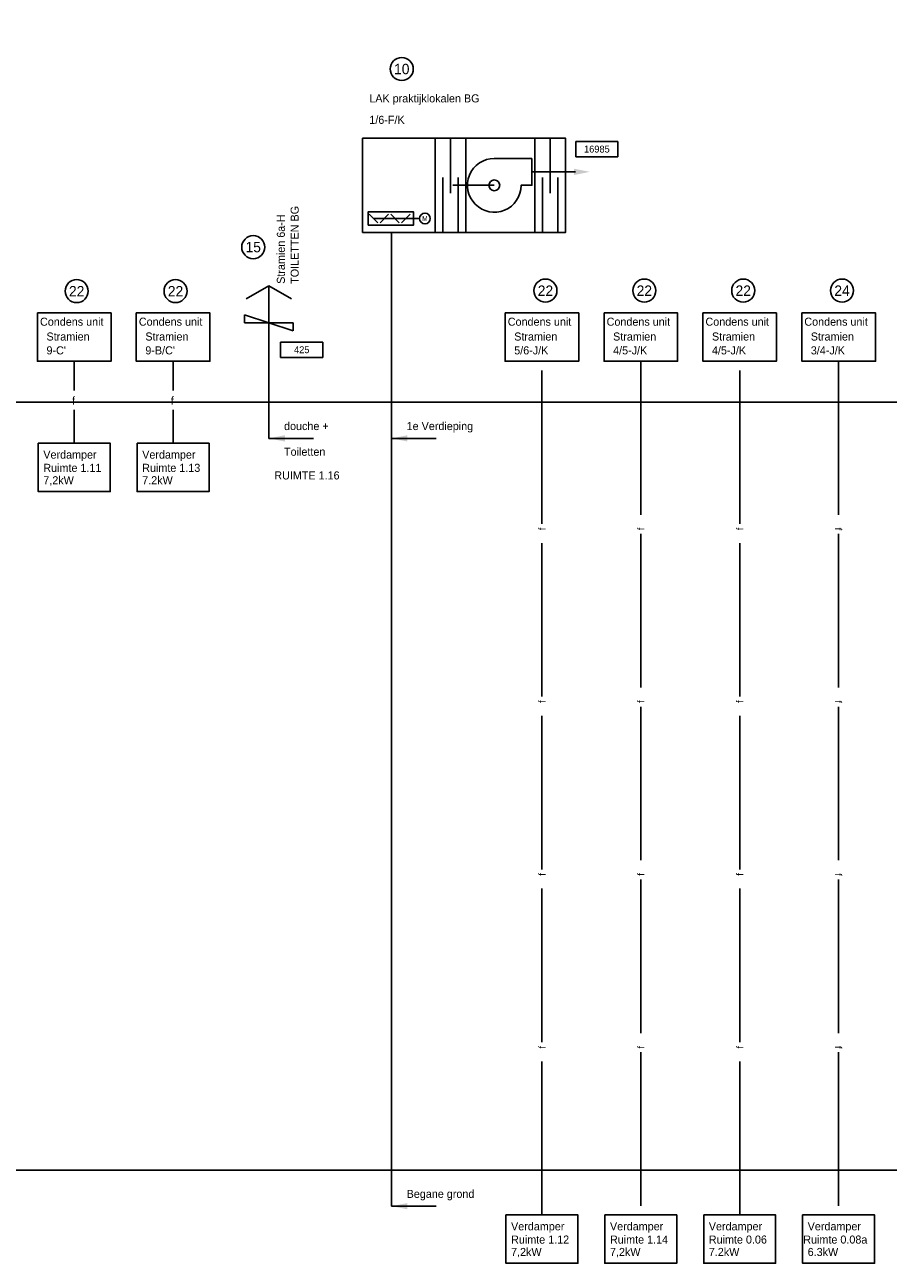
# Model space of a CAD drawing. Extents: x -490 to 1189, y 0 to 841.
# Tile 26 of 28: x 755 to 980, y 302 to 625. Entities that reach past the tile are written whole.
import ezdxf
from ezdxf.enums import TextEntityAlignment as Align

# ---------------------------------------------------------------- set-up
doc = ezdxf.new("R2010")
doc.units = 0
doc.linetypes.add('2322140', pattern=[45, 40, -5])
doc.linetypes.add('STABI22', pattern=[4, 2, -2])
doc.layers.get('0').update_dxf_attribs({"linetype": 'CONTINUOUS'})
for name, color, linetype in [('WL$1----', 3, 'CONTINUOUS'), ('WL5448--', 4, 'CONTINUOUS'), ('WL561---', 4, 'CONTINUOUS'), ('WL561---_RETOUR', 4, 'CONTINUOUS'), ('WL570---_TOEVOER', 3, 'CONTINUOUS'), ('WM5448--', 1, 'CONTINUOUS')]:
    doc.layers.add(name, color=color, linetype=linetype)
doc.styles.add('BURO-018', font='BUROFONT.shx', dxfattribs={"height": 1.8})
doc.styles.add('BURO-025', font='BUROFONT.shx', dxfattribs={"height": 2.5})

# ---------------------------------------------------------------- blocks, each defined once
blk = doc.blocks.new('2322618')
at = {"color": 0, "linetype": 'CONTINUOUS'}
for p in [(-7, 7), (7, 7)]:
    blk.add_line(p, (0, 11.04), dxfattribs=at)
blk = doc.blocks.new('2322615')
at = {"color": 0, "linetype": 'CONTINUOUS'}
for p, q in [((-2.5, -7.5), (2.5, 7.5)), ((0, 7.5), (2.5, 7.5)), ((0, 7.5), (0, -7.5)), ((0, -7.5), (-2.5, -7.5))]:
    blk.add_line(p, q, dxfattribs=at)
at = {"color": 0, "linetype": 'CONTINUOUS', "style": 'BURO-018', "flags": 1}
blk.add_attdef('W_ID', (0, 0), '', height=1.8, dxfattribs=at)
blk = doc.blocks.new('30486013')
at = {"color": 0, "linetype": 'CONTINUOUS'}
blk.add_circle((0, 0), 2, dxfattribs=at)
at = {"color": 0, "linetype": 'CONTINUOUS', "style": 'BURO-018', "flags": 1}
blk.add_attdef('CV_MATCODE', (0, 0), '', height=1.8, dxfattribs=at)
blk = doc.blocks.new('3048601')
at = {"color": 0, "linetype": 'CONTINUOUS'}
blk.add_circle((0, 0), 2, dxfattribs=at)
at = {"color": 0, "linetype": 'CONTINUOUS', "style": 'BURO-018', "flags": 1}
blk.add_attdef('CV_MATCODE', (0, 0), '', height=1.8, dxfattribs=at)
blk = doc.blocks.new('AL-RNR')
at = {"color": 0, "linetype": 'CONTINUOUS'}
for p, q in [((-5.5, 2), (5.5, 2)), ((-5.5, -2), (-5.5, 2)), ((5.5, -2), (5.5, 2)), ((-5.5, -2), (5.5, -2))]:
    blk.add_line(p, q, dxfattribs=at)
blk = doc.blocks.new('2322140-2')
at = {"layer": 'WM5448--', "color": 0, "linetype": 'STABI22', "style": 'BURO-018'}
for rotation, p in [(90, (1080.77, 624.06)), (90, (1106.53, 624.22)), (90, (1080.77, 579.06)), (90, (1106.53, 579.22)), (90, (1080.77, 534.06)), (90, (1106.53, 534.22)), (90, (926.19, 493.37)), (90, (951.95, 493.37)), (90, (977.72, 493.37)), (270, (1003.48, 493.37)), (90, (1029.24, 493.37)), (90, (1055.01, 493.37)), (90, (1080.77, 489.06)), (90, (1106.53, 489.22)), (90, (926.19, 448.37)), (90, (951.95, 448.37)), (90, (977.72, 448.37)), (270, (1003.48, 448.37)), (90, (1029.24, 448.37)), (90, (1055.01, 448.37)), (90, (1080.77, 444.06)), (90, (1106.53, 444.22)), (90, (926.19, 403.37)), (90, (951.95, 403.37)), (90, (977.72, 403.37)), (270, (1003.48, 403.37)), (90, (1029.24, 403.37)), (90, (1055.01, 403.37)), (90, (1080.77, 399.06)), (90, (1106.53, 399.22)), (90, (926.19, 358.37)), (90, (951.95, 358.37)), (90, (977.72, 358.37)), (270, (1003.48, 358.37)), (90, (1029.24, 358.37)), (90, (1055.01, 358.37)), (90, (1080.77, 354.06)), (90, (1106.53, 354.22))]:
    blk.add_text('f', height=1.8, rotation=rotation, dxfattribs=at).set_placement(p, align=Align.MIDDLE)

msp = doc.modelspace()

# ---------------------------------------------------------------- hatches: boundary and pattern name
at = {"layer": 'WL570---_TOEVOER', "linetype": 'CONTINUOUS'}
for points in [[(898.49, 587.2), (902.61, 586.38), (898.49, 585.55), (898.49, 586.38)], [(823.13, 516.14), (819.01, 516.96), (823.13, 517.78), (823.13, 516.96)], [(855.08, 516.14), (850.96, 516.96), (855.08, 517.78), (855.08, 516.96)], [(855.08, 316.14), (850.96, 316.96), (855.08, 317.78), (855.08, 316.96)]]:
    msp.add_hatch(color=6, dxfattribs=at).paths.add_polyline_path(points)

# ---------------------------------------------------------------- linework, layer by layer
at = {"layer": 'WL$1----', "color": 7}
for points in [[(843.38, 595.12), (843.38, 570.62), (896.3, 570.62), (896.3, 595.12)], [(880.53, 549.64), (899.72, 549.64), (899.72, 537.06), (880.53, 537.06)], [(906.3, 549.64), (925.48, 549.64), (925.48, 537.06), (906.3, 537.06)], [(932.06, 549.64), (951.24, 549.64), (951.24, 537.06), (932.06, 537.06)], [(957.89, 549.64), (977.08, 549.64), (977.08, 537.06), (957.89, 537.06)], [(880.74, 314.68), (899.51, 314.68), (899.51, 302.1), (880.74, 302.1)], [(906.51, 314.68), (925.27, 314.68), (925.27, 302.1), (906.51, 302.1)], [(932.27, 314.68), (951.03, 314.68), (951.03, 302.1), (932.27, 302.1)], [(958.03, 314.68), (976.8, 314.68), (976.8, 302.1), (958.03, 302.1)]]:
    msp.add_lwpolyline(points, close=True, dxfattribs=at)
at = {"layer": 'WL5448--', "color": 1, "linetype": '2322140'}
for p, q in [((768.24, 537.06), (768.24, 529.4)), ((794, 529.4), (794, 537.06)), ((890.13, 314.68), (890.13, 537.06)), ((915.89, 537.06), (915.89, 314.68)), ((941.65, 314.68), (941.65, 537.06)), ((967.41, 537.06), (967.41, 314.68)), ((768.24, 524.43), (768.24, 515.69)), ((794, 515.69), (794, 524.43))]:
    msp.add_line(p, q, dxfattribs=at)
at = {"layer": 'WL561---', "color": 1}
for p, q in [((862.26, 570.62), (862.26, 595.12)), ((866.26, 580.87), (866.26, 595.12)), ((870.26, 570.62), (870.26, 595.12)), ((888.3, 570.62), (888.3, 595.12)), ((892.3, 580.87), (892.3, 595.12)), ((864.26, 570.62), (864.26, 584.87)), ((868.26, 570.62), (868.26, 584.87)), ((890.3, 570.62), (890.3, 584.87)), ((894.3, 570.62), (894.3, 584.87))]:
    msp.add_line(p, q, dxfattribs=at)
at = {"layer": 'WL561---', "color": 3}
for p, q in [((845.14, 575.35), (847.36, 573.12)), ((846.25, 574.23), (858.23, 574.23)), ((850.16, 575.35), (847.94, 573.12)), ((850.74, 575.35), (852.96, 573.12)), ((855.76, 575.35), (853.54, 573.12))]:
    msp.add_line(p, q, dxfattribs=at)
at = {"layer": 'WL561---', "color": 6}
for p, q in [((850.91, 563.83), (850.91, 570.62)), ((818.96, 556.7), (818.96, 516.95))]:
    msp.add_line(p, q, dxfattribs=at)
at = {"layer": 'WL561---', "color": 8, "linetype": 'CONTINUOUS'}
for p, q in [((-439.09, 526.38), (1169.51, 526.38)), ((-439.09, 326.38), (1155.94, 326.38))]:
    msp.add_line(p, q, dxfattribs=at)
at = {"layer": 'WL561---', "color": 3}
msp.add_lwpolyline([(887.51, 589.87), (877.71, 589.87, 2.414214), (884.71, 582.87), (887.51, 582.87)], format="xyb", close=True, dxfattribs=at)
msp.add_lwpolyline([(844.85, 572.48), (856.65, 572.48), (856.65, 575.98), (844.85, 575.98)], close=True, dxfattribs=at)
msp.add_circle((877.71, 582.87), 1.4, dxfattribs=at)
at = {"layer": 'WL561---_RETOUR', "color": 7, "linetype": 'CONTINUOUS'}
for points in [[(758.65, 549.64), (777.83, 549.64), (777.83, 537.06), (758.65, 537.06)], [(784.41, 549.64), (803.59, 549.64), (803.59, 537.06), (784.41, 537.06)], [(758.86, 515.69), (777.62, 515.69), (777.62, 503.11), (758.86, 503.11)], [(784.62, 515.69), (803.38, 515.69), (803.38, 503.11), (784.62, 503.11)]]:
    msp.add_lwpolyline(points, close=True, dxfattribs=at)
at = {"layer": 'WL570---_TOEVOER', "color": 6, "linetype": 'CONTINUOUS'}
for p, q in [((887.43, 586.38), (898.8, 586.38)), ((898.8, 586.38), (898.83, 586.38)), ((877.71, 582.87), (866.9, 582.87)), ((850.91, 563.83), (850.91, 316.96)), ((830.61, 516.95), (818.96, 516.95)), ((862.56, 516.95), (850.91, 516.95)), ((862.56, 316.95), (850.91, 316.96))]:
    msp.add_line(p, q, dxfattribs=at)

# ---------------------------------------------------------------- block references
at = {"layer": 'WL$1----', "color": 7}
ref = msp.add_blockref('3048601', (853.59, 613.17), dxfattribs=dict(at, xscale=1.5, yscale=1.5, zscale=1.5))
ref.add_attrib('CV_TEXT1', '10', dxfattribs={"layer": '0', "color": 1, "linetype": 'CONTINUOUS', "height": 2.7, "style": 'BURO-018'}).set_placement((853.59, 613.17), align=Align.MIDDLE)
ref = msp.add_blockref('AL-RNR', (904.44, 592.31), dxfattribs=at)
ref.add_attrib('AL_RNR', '16985', dxfattribs={"layer": '0', "color": 0, "linetype": 'CONTINUOUS', "height": 1.8, "style": 'BURO-018'}).set_placement((904.44, 592.31), align=Align.MIDDLE)
ref = msp.add_blockref('3048601', (814.89, 566.76), dxfattribs=dict(at, xscale=1.5, yscale=1.5, zscale=1.5))
ref.add_attrib('CV_TEXT1', '15', dxfattribs={"layer": '0', "color": 1, "linetype": 'CONTINUOUS', "height": 2.7, "style": 'BURO-018'}).set_placement((814.89, 566.76), align=Align.MIDDLE)
ref = msp.add_blockref('3048601', (891.04, 555.45), dxfattribs=dict(at, xscale=1.5, yscale=1.5, zscale=1.5))
ref.add_attrib('CV_TEXT1', '22', dxfattribs={"layer": '0', "color": 1, "linetype": 'CONTINUOUS', "height": 2.7, "style": 'BURO-018'}).set_placement((891.04, 555.45), align=Align.MIDDLE)
ref = msp.add_blockref('3048601', (916.81, 555.45), dxfattribs=dict(at, xscale=1.5, yscale=1.5, zscale=1.5))
ref.add_attrib('CV_TEXT1', '22', dxfattribs={"layer": '0', "color": 1, "linetype": 'CONTINUOUS', "height": 2.7, "style": 'BURO-018'}).set_placement((916.81, 555.45), align=Align.MIDDLE)
ref = msp.add_blockref('3048601', (942.57, 555.45), dxfattribs=dict(at, xscale=1.5, yscale=1.5, zscale=1.5))
ref.add_attrib('CV_TEXT1', '22', dxfattribs={"layer": '0', "color": 1, "linetype": 'CONTINUOUS', "height": 2.7, "style": 'BURO-018'}).set_placement((942.57, 555.45), align=Align.MIDDLE)
ref = msp.add_blockref('3048601', (968.33, 555.45), dxfattribs=dict(at, xscale=1.5, yscale=1.5, zscale=1.5))
ref.add_attrib('CV_TEXT1', '24', dxfattribs={"layer": '0', "color": 1, "linetype": 'CONTINUOUS', "height": 2.7, "style": 'BURO-018'}).set_placement((968.33, 555.45), align=Align.MIDDLE)
at = {"layer": 'WL$1----', "color": 3, "xscale": 0.8400000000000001, "yscale": 0.8400000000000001, "zscale": 0.8400000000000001}
msp.add_blockref('2322618', (818.96, 547.43), dxfattribs=at)
at = {"layer": 'WL$1----', "color": 3, "xscale": 0.8400000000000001, "yscale": 0.8400000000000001, "zscale": 0.8400000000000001, "rotation": 270}
msp.add_blockref('2322615', (818.96, 547.05), dxfattribs=at)
at = {"layer": 'WL$1----', "color": 7}
ref = msp.add_blockref('AL-RNR', (827.53, 540.05), dxfattribs=at)
ref.add_attrib('AL_RNR', '425', dxfattribs={"layer": '0', "color": 0, "linetype": 'CONTINUOUS', "height": 1.8, "style": 'BURO-018'}).set_placement((827.53, 540.05), align=Align.MIDDLE)
at = {"layer": 'WL561---', "color": 3}
ref = msp.add_blockref('30486013', (859.63, 574.23), dxfattribs=dict(at, xscale=0.7000000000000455, yscale=0.7000000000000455, zscale=0.7))
ref.add_attrib('CV_TEXT1', 'M', dxfattribs={"layer": '0', "color": 1, "height": 1.26, "style": 'BURO-018'}).set_placement((859.63, 574.23), align=Align.MIDDLE)
at = {"layer": 'WL561---_RETOUR', "color": 7, "linetype": 'CONTINUOUS'}
ref = msp.add_blockref('3048601', (768.88, 555.31), dxfattribs=dict(at, xscale=1.5, yscale=1.5, zscale=1.5))
ref.add_attrib('CV_TEXT1', '22', dxfattribs={"layer": '0', "color": 1, "linetype": 'CONTINUOUS', "height": 2.7, "style": 'BURO-018'}).set_placement((768.88, 555.31), align=Align.MIDDLE)
ref = msp.add_blockref('3048601', (794.64, 555.31), dxfattribs=dict(at, xscale=1.5, yscale=1.5, zscale=1.5))
ref.add_attrib('CV_TEXT1', '22', dxfattribs={"layer": '0', "color": 1, "linetype": 'CONTINUOUS', "height": 2.7, "style": 'BURO-018'}).set_placement((794.64, 555.31), align=Align.MIDDLE)
at = {"layer": 'WM5448--', "color": 1, "linetype": 'STABI22'}
msp.add_blockref('2322140-2', (-36.06, 0), dxfattribs=at)

# ---------------------------------------------------------------- texts
at = {"layer": 'WL$1----', "color": 7, "style": 'BURO-025'}
for s, p in [('Condens unit', (881.22, 546.3)), ('Condens unit', (906.98, 546.3)), ('Condens unit', (932.74, 546.3)), ('Condens unit', (958.5, 546.3)), ('Stramien', (882.9, 542.44)), ('Stramien', (908.67, 542.44)), ('Stramien', (934.43, 542.44)), ('Stramien', (960.19, 542.44)), ('5/6-J/K', (882.9, 538.83)), ('4/5-J/K', (908.67, 538.83)), ('4/5-J/K', (934.43, 538.83)), ('3/4-J/K', (960.19, 538.83)), ('douche +', (822.92, 519.12)), ('1e Verdieping', (854.87, 519.12)), ('Toiletten', (822.92, 512.43)), ('RUIMTE 1.16', (820.38, 506.26))]:
    msp.add_text(s, height=2.1, dxfattribs=at).set_placement(p)
at = {"layer": 'WL5448--', "color": 1, "linetype": '2322140', "style": 'BURO-025'}
for p in [(767.67, 525.71), (793.43, 525.71)]:
    msp.add_text('f', height=2.1, dxfattribs=at).set_placement(p)
at = {"layer": 'WL561---_RETOUR', "color": 7, "linetype": 'CONTINUOUS', "style": 'BURO-025'}
for s, p in [('LAK praktijklokalen BG', (845.14, 604.47)), ('1/6-F/K', (845.14, 598.88)), ('Condens unit', (759.33, 546.3)), ('Condens unit', (785.09, 546.3)), ('Stramien', (761.02, 542.44)), ('Stramien', (786.78, 542.44)), ("9-C'", (761.02, 538.83)), ("9-B/C'", (786.78, 538.83)), ('Verdamper', (760.19, 511.68)), ('Verdamper', (785.96, 511.68)), ('Ruimte 1.11', (760.19, 508.23)), ('Ruimte 1.13', (785.96, 508.23)), ('7,2kW', (760.19, 505)), ('7.2kW', (785.96, 505))]:
    msp.add_text(s, height=2.1, dxfattribs=at).set_placement(p)
for s, p in [('Stramien 6a-H', (823.14, 557.21)), ('TOILETTEN BG', (826.74, 557.21))]:
    msp.add_text(s, height=2.1, rotation=90, dxfattribs=at).set_placement(p)
at = {"layer": 'WL561---_RETOUR', "color": 7, "style": 'BURO-025'}
for s, p in [('Begane grond', (854.87, 319.12)), ('Verdamper', (882.08, 310.67)), ('Verdamper', (907.85, 310.67)), ('Verdamper', (933.61, 310.67)), ('Verdamper', (959.37, 310.67)), ('Ruimte 1.12', (882.08, 307.22)), ('Ruimte 1.14', (907.85, 307.22)), ('Ruimte 0.06', (933.61, 307.22)), ('Ruimte 0.08a', (958.22, 307.22)), ('7,2kW', (882.08, 303.99)), ('7,2kW', (907.85, 303.99)), ('7.2kW', (933.61, 303.99)), ('6.3kW', (959.37, 303.99))]:
    msp.add_text(s, height=2.1, dxfattribs=at).set_placement(p)

doc.saveas('drawing.dxf')
